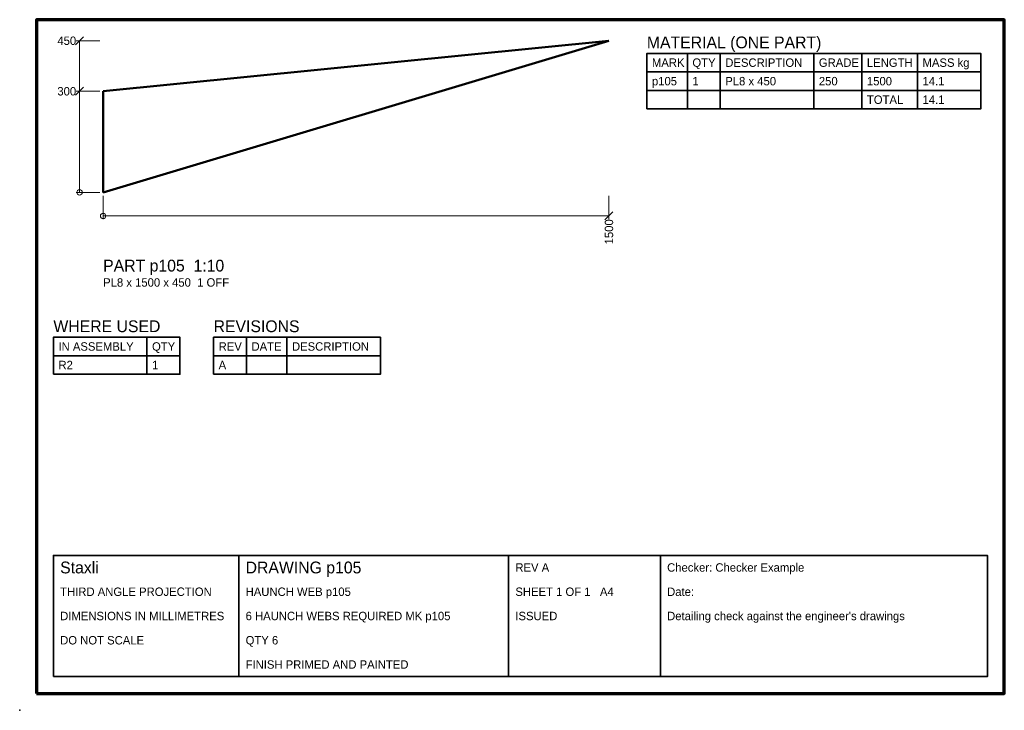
# Model space of a CAD drawing. Header units: millimetres. Extents: x 0 to 292, y 0 to 205.
import ezdxf
from ezdxf.enums import TextEntityAlignment as Align

# ---------------------------------------------------------------- set-up
doc = ezdxf.new("R2010")
doc.units = ezdxf.units.MM
for name, color, linetype, lineweight in [('BORDER', 7, 'Continuous', 70), ('DIMENSION', 4, 'Continuous', 18), ('TEXT', 2, 'Continuous', 25), ('TITLE', 7, 'Continuous', 35), ('VISIBLE', 7, 'Continuous', 50)]:
    doc.layers.add(name, color=color, linetype=linetype, lineweight=lineweight)
doc.layers.add('DIM_NOTES', color=8, linetype='Continuous', plot=False)

msp = doc.modelspace()

# ---------------------------------------------------------------- linework, layer by layer
at = {"layer": 'BORDER'}
msp.add_lwpolyline([(5, 5), (292, 5), (292, 205), (5, 205)], close=True, dxfattribs=at)
at = {"layer": 'DIM_NOTES'}
msp.add_point((0, 0), dxfattribs=at)
msp.add_point((0, 0), dxfattribs=at)
msp.add_point((0, 0), dxfattribs=at)
at = {"layer": 'DIMENSION'}
for points in [[(16.55, 197.55), (18.95, 199.95)], [(23.75, 198.75), (16.75, 198.75)], [(17.75, 153.75), (17.75, 198.75)], [(16.55, 182.55), (18.95, 184.95)], [(23.75, 183.75), (16.75, 183.75)], [(23.75, 153.75), (16.75, 153.75)], [(24.75, 152.75), (24.75, 145.75)], [(174.75, 152.75), (174.75, 145.75)], [(24.75, 146.75), (174.75, 146.75)], [(173.55, 145.55), (175.95, 147.95)]]:
    msp.add_lwpolyline(points, dxfattribs=at)
for centre in [(17.75, 153.75), (24.75, 146.75)]:
    msp.add_circle(centre, 0.8, dxfattribs=at)
at = {"layer": 'TITLE'}
for points in [[(186, 178.5), (285, 178.5), (285, 195), (186, 195)], [(10, 99.75), (47.5, 99.75), (47.5, 110.75), (10, 110.75)], [(57.5, 99.75), (107, 99.75), (107, 110.75), (57.5, 110.75)], [(10, 10), (287, 10), (287, 46), (10, 46)]]:
    msp.add_lwpolyline(points, close=True, dxfattribs=at)
for points in [[(198, 178.5), (198, 195)], [(207.75, 178.5), (207.75, 195)], [(235.5, 178.5), (235.5, 195)], [(249.75, 178.5), (249.75, 195)], [(266.25, 178.5), (266.25, 195)], [(186, 189.5), (285, 189.5)], [(186, 184), (285, 184)], [(37.75, 99.75), (37.75, 110.75)], [(67.25, 99.75), (67.25, 110.75)], [(79.25, 99.75), (79.25, 110.75)], [(10, 105.25), (47.5, 105.25)], [(57.5, 105.25), (107, 105.25)], [(65, 10), (65, 46)], [(145, 10), (145, 46)], [(190, 10), (190, 46)]]:
    msp.add_lwpolyline(points, dxfattribs=at)
at = {"layer": 'VISIBLE'}
for points in [[(24.75, 153.75), (174.75, 198.75)], [(24.75, 183.75), (174.75, 198.75)], [(24.75, 153.75), (24.75, 183.75)]]:
    msp.add_lwpolyline(points, dxfattribs=at)

# ---------------------------------------------------------------- texts
at = {"layer": 'TEXT'}
for s, p in [('450', (16.75, 197.5)), ('300', (16.75, 182.5))]:
    msp.add_text(s, height=2.5, dxfattribs=at).set_placement(p, align=Align.RIGHT)
for s, height, p in [('MATERIAL (ONE PART)', 3.5, (186, 196.5)), ('MARK', 2.5, (187.5, 191)), ('QTY', 2.5, (199.5, 191)), ('DESCRIPTION', 2.5, (209.25, 191)), ('GRADE', 2.5, (237, 191)), ('LENGTH', 2.5, (251.25, 191)), ('MASS kg', 2.5, (267.75, 191)), ('p105', 2.5, (187.5, 185.5)), ('1', 2.5, (199.5, 185.5)), ('PL8 x 450', 2.5, (209.25, 185.5)), ('250', 2.5, (237, 185.5)), ('1500', 2.5, (251.25, 185.5)), ('14.1', 2.5, (267.75, 185.5)), ('TOTAL', 2.5, (251.25, 180)), ('14.1', 2.5, (267.75, 180)), ('PART p105  1:10', 3.5, (24.75, 130.25)), ('PL8 x 1500 x 450  1 OFF', 2.5, (24.75, 125.75)), ('WHERE USED', 3.5, (10, 112.25)), ('REVISIONS', 3.5, (57.5, 112.25)), ('IN ASSEMBLY', 2.5, (11.5, 106.75)), ('QTY', 2.5, (39.25, 106.75)), ('REV', 2.5, (59, 106.75)), ('DATE', 2.5, (68.75, 106.75)), ('DESCRIPTION', 2.5, (80.75, 106.75)), ('R2', 2.5, (11.5, 101.25)), ('1', 2.5, (39.25, 101.25)), ('A', 2.5, (59, 101.25)), ('Staxli', 3.5, (12, 40.65)), ('DRAWING p105', 3.5, (67, 40.65)), ('Checker: Checker Example', 2.5, (192, 41.15)), ('REV A', 2.5, (147, 41.15)), ('THIRD ANGLE PROJECTION', 2.5, (12, 33.95)), ('HAUNCH WEB p105', 2.5, (67, 33.95)), ('SHEET 1 OF 1   A4', 2.5, (147, 33.95)), ('Date:', 2.5, (192, 33.95)), ('DIMENSIONS IN MILLIMETRES', 2.5, (12, 26.75)), ('6 HAUNCH WEBS REQUIRED MK p105', 2.5, (67, 26.75)), ('ISSUED', 2.5, (147, 26.75)), ("Detailing check against the engineer's drawings", 2.5, (192, 26.75)), ('DO NOT SCALE', 2.5, (12, 19.55)), ('QTY 6', 2.5, (67, 19.55)), ('FINISH PRIMED AND PAINTED', 2.5, (67, 12.35))]:
    msp.add_text(s, height=height, dxfattribs=at).set_placement(p)
msp.add_text('1500', height=2.5, rotation=90, dxfattribs=at).set_placement((176, 145.75), align=Align.RIGHT)

doc.saveas('drawing.dxf')
